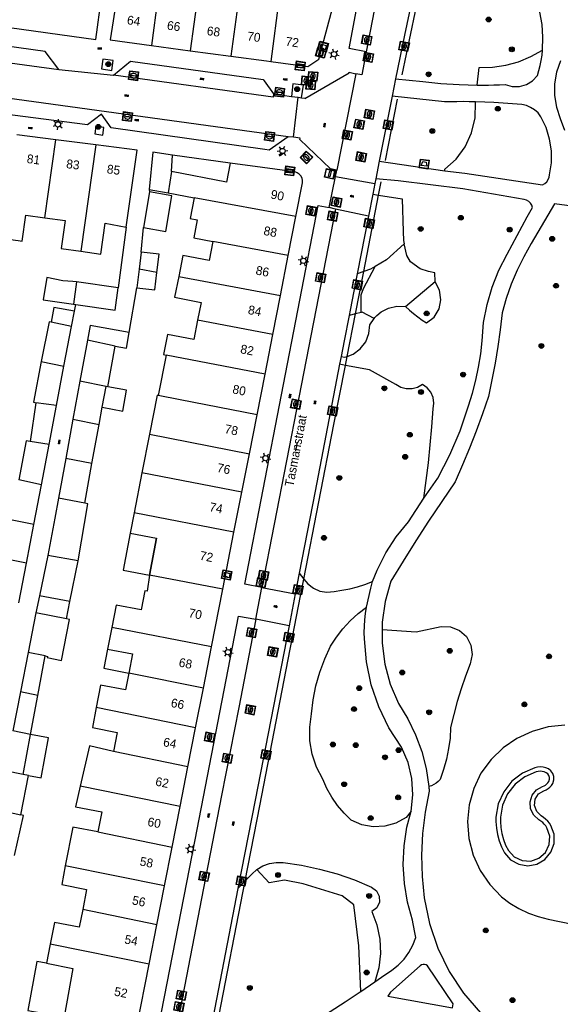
# Model space of a CAD drawing. Header units: metres. Extents: x 93870 to 95789, y 463036 to 464040.
# Tile 253 of 256: x 94963 to 95024, y 463609 to 463719. Entities that reach past the tile are written whole.
import ezdxf
from ezdxf.enums import TextEntityAlignment as Align

# ---------------------------------------------------------------- set-up
doc = ezdxf.new("R2010")
doc.units = ezdxf.units.M
doc.header["$LTSCALE"] = 25.4
for name, color, linetype in [('B_BEBOUWINGSGRENS_0', 1, 'Continuous'), ('B_LUIFEL_1', 200, 'Continuous'), ('B_TUSSENMUUR_0', 7, 'Continuous'), ('G_GRENS_ALGEMEEN_0', 7, 'Continuous'), ('Q_AFVALBAK_0', 7, 'Continuous'), ('Q_BOOM_0', 3, 'Continuous'), ('Q_BRANDKRAAN_0', 5, 'Continuous'), ('Q_CAI-KAST_0', 10, 'Continuous'), ('Q_INSPECTIE_OF_RIOOLPUT_0', 253, 'Continuous'), ('Q_KOLK_0', 254, 'Continuous'), ('Q_LICHTMAST_0', 2, 'Continuous'), ('Q_STRAATNAAMBORD_0', 7, 'Continuous'), ('Q_VERKEERSBORDPAAL_0', 40, 'Continuous'), ('Q_WATERLEIDINGPUT_0', 5, 'Continuous'), ('S_GBKN_SYMBOOL_GV_GROOT_0', 7, 'Continuous'), ('S_GBKN_SYMBOOL_OV_GROOT_0', 7, 'Continuous'), ('T_CULTUURGRENS_0', 76, 'Continuous'), ('T_HEK_0', 57, 'Continuous'), ('T_HEK_LIJN_0', 6, 'Continuous'), ('V_WEGGRENS_0', 7, 'Continuous'), ('Z_GBKN_HUISNUMMER_0', 252, 'Continuous'), ('Z_STRAATNAAM_0', 252, 'Continuous')]:
    doc.layers.add(name, color=color, linetype=linetype)

# ---------------------------------------------------------------- blocks, each defined once
blk = doc.blocks.new('Q_AFVALBAK')
for points in [[(-0.5, 0.5), (0.5, 0.5), (0.5, -0.5), (-0.5, -0.5)], [(-0.34, 0.2), (0.33, 0.2), (0.19, -0.25), (-0.2, -0.25)]]:
    blk.add_lwpolyline(points, close=True)
blk.add_lwpolyline([(-0.44, 0.46), (0.44, 0.46, -0.414214), (0.46, 0.44), (0.46, -0.44, -0.414214), (0.44, -0.46), (-0.44, -0.46, -0.414214), (-0.46, -0.44), (-0.46, 0.44), (-0.46, 0.44), (-0.46, 0.45), (-0.46, 0.45), (-0.46, 0.45), (-0.46, 0.45), (-0.46, 0.45), (-0.46, 0.45), (-0.46, 0.46), (-0.46, 0.46), (-0.46, 0.46), (-0.45, 0.46), (-0.45, 0.46), (-0.45, 0.46), (-0.45, 0.46), (-0.45, 0.46), (-0.45, 0.46), (-0.44, 0.46), (-0.44, 0.46)], format="xyb")
blk = doc.blocks.new('Q_STRAATNAAMBORD')
for points in [[(-0.5, 0.5), (0.5, 0.5), (0.5, -0.5), (-0.5, -0.5)], [(-0.37, 0.22), (0.36, 0.22), (0.36, -0.21), (-0.37, -0.21)]]:
    blk.add_lwpolyline(points, close=True)
for points in [[(-0.44, 0.46), (0.44, 0.46, -0.414214), (0.46, 0.44), (0.46, -0.44, -0.414214), (0.44, -0.46), (-0.44, -0.46, -0.414214), (-0.46, -0.44), (-0.46, 0.44), (-0.46, 0.44), (-0.46, 0.45), (-0.46, 0.45), (-0.46, 0.45), (-0.46, 0.45), (-0.46, 0.45), (-0.46, 0.45), (-0.46, 0.46), (-0.46, 0.46), (-0.46, 0.46), (-0.45, 0.46), (-0.45, 0.46), (-0.45, 0.46), (-0.45, 0.46), (-0.45, 0.46), (-0.45, 0.46), (-0.44, 0.46), (-0.44, 0.46)], [(-0.29, 0.16), (0.28, 0.16, -0.414214), (0.3, 0.14), (0.3, -0.13, -0.414214), (0.28, -0.16), (-0.29, -0.16, -0.414214), (-0.31, -0.13), (-0.31, 0.14), (-0.31, 0.14), (-0.31, 0.14), (-0.31, 0.14), (-0.31, 0.15), (-0.31, 0.15), (-0.31, 0.15), (-0.3, 0.15), (-0.3, 0.15), (-0.3, 0.15), (-0.3, 0.16), (-0.3, 0.16), (-0.3, 0.16), (-0.3, 0.16), (-0.29, 0.16), (-0.29, 0.16), (-0.29, 0.16), (-0.29, 0.16), (-0.29, 0.16)]]:
    blk.add_lwpolyline(points, format="xyb")
blk = doc.blocks.new('Q_CAI-KAST')
for points in [[(-0.5, 0.5), (0.5, 0.5), (0.5, -0.5), (-0.5, -0.5)], [(-0.26, 0.26), (0.25, 0.26), (0.25, 0.19), (-0.26, 0.19)], [(-0.26, 0.11), (0.25, 0.11), (0.25, -0.33), (-0.26, -0.33)]]:
    blk.add_lwpolyline(points, close=True)
blk.add_lwpolyline([(-0.44, 0.46), (0.44, 0.46, -0.414214), (0.46, 0.44), (0.46, -0.44, -0.414214), (0.44, -0.46), (-0.44, -0.46, -0.414214), (-0.46, -0.44), (-0.46, 0.44), (-0.46, 0.44), (-0.46, 0.45), (-0.46, 0.45), (-0.46, 0.45), (-0.46, 0.45), (-0.46, 0.45), (-0.46, 0.45), (-0.46, 0.46), (-0.46, 0.46), (-0.46, 0.46), (-0.45, 0.46), (-0.45, 0.46), (-0.45, 0.46), (-0.45, 0.46), (-0.45, 0.46), (-0.45, 0.46), (-0.44, 0.46), (-0.44, 0.46)], format="xyb")
blk.add_circle((-0.18, -0.03), 0.0354)
blk = doc.blocks.new('Q_LICHTMAST')
for points in [[(-0.26, 0.15), (-0.52, 0.3)], [(0, 0.3), (0, 0.6)], [(0.26, 0.15), (0.52, 0.3)], [(-0.26, -0.15), (-0.52, -0.3)], [(0, -0.3), (0, -0.6)], [(0.26, -0.15), (0.52, -0.3)]]:
    blk.add_lwpolyline(points)
blk.add_circle((0, 0), 0.3)
blk = doc.blocks.new('Q_VERKEERSBORDPAAL')
for points in [[(-0.5, 0.5), (0.5, 0.5), (0.5, -0.5), (-0.5, -0.5)], [(-0.08, 0.33), (0.07, 0.33), (0.07, -0.33), (-0.08, -0.33)]]:
    blk.add_lwpolyline(points, close=True)
blk.add_lwpolyline([(-0.44, 0.46), (0.44, 0.46, -0.414214), (0.46, 0.44), (0.46, -0.44, -0.414214), (0.44, -0.46), (-0.44, -0.46, -0.414214), (-0.46, -0.44), (-0.46, 0.44), (-0.46, 0.44), (-0.46, 0.45), (-0.46, 0.45), (-0.46, 0.45), (-0.46, 0.45), (-0.46, 0.45), (-0.46, 0.45), (-0.46, 0.46), (-0.46, 0.46), (-0.46, 0.46), (-0.45, 0.46), (-0.45, 0.46), (-0.45, 0.46), (-0.45, 0.46), (-0.45, 0.46), (-0.45, 0.46), (-0.44, 0.46), (-0.44, 0.46)], format="xyb")
blk = doc.blocks.new('Q_KOLK')
blk.add_lwpolyline([(-0.5, 0.5), (0.5, 0.5), (0.5, -0.5), (-0.5, -0.5)], close=True)
for points in [[(-0.44, 0.46), (0.44, 0.46, -0.414214), (0.46, 0.44), (0.46, -0.44, -0.414214), (0.44, -0.46), (-0.44, -0.46, -0.414214), (-0.46, -0.44), (-0.46, 0.44, -0.414214), (-0.44, 0.46)], [(-0.34, 0.1, 0.380426), (-0.28, -0.18)], [(-0.01, 0.27, 0.240218), (-0.34, 0.1)], [(-0.19, 0.04, 0.853344), (-0.19, -0.03)], [(0.33, 0.11, 0.240191), (-0.01, 0.27)], [(0.18, -0.03, 0.849746), (0.18, 0.04)], [(0.27, -0.18, 0.380426), (0.33, 0.11)], [(-0.28, -0.18, 0.148452), (0.01, -0.26)], [(0.01, -0.26, 0.131742), (0.27, -0.18)]]:
    blk.add_lwpolyline(points, format="xyb")
for points in [[(-0.19, 0.04), (0.18, 0.04)], [(0.18, -0.03), (-0.19, -0.03)]]:
    blk.add_lwpolyline(points)
blk = doc.blocks.new('Q_WATERLEIDINGPUT')
blk.add_lwpolyline([(-0.5, 0.5), (0.5, 0.5), (0.5, -0.5), (-0.5, -0.5)], close=True)
for points in [[(-0.44, 0.46), (0.44, 0.46, -0.414214), (0.46, 0.44), (0.46, -0.44, -0.414214), (0.44, -0.46), (-0.44, -0.46, -0.414214), (-0.46, -0.44), (-0.46, 0.44), (-0.46, 0.44), (-0.46, 0.45), (-0.46, 0.45), (-0.46, 0.45), (-0.46, 0.45), (-0.46, 0.45), (-0.46, 0.45), (-0.46, 0.46), (-0.46, 0.46), (-0.46, 0.46), (-0.45, 0.46), (-0.45, 0.46), (-0.45, 0.46), (-0.45, 0.46), (-0.45, 0.46), (-0.45, 0.46), (-0.44, 0.46), (-0.44, 0.46)], [(-0.34, 0.1, 0.380426), (-0.28, -0.18)], [(-0.01, 0.27, 0.240218), (-0.34, 0.1)], [(-0.19, 0.04, 0.853344), (-0.19, -0.03)], [(0.33, 0.11, 0.240191), (-0.01, 0.27)], [(0.18, -0.03, 0.849746), (0.18, 0.04)], [(0.27, -0.18, 0.380426), (0.33, 0.11)], [(-0.28, -0.18, 0.148452), (0.01, -0.26)], [(0.01, -0.26, 0.131742), (0.27, -0.18)]]:
    blk.add_lwpolyline(points, format="xyb")
for points in [[(-0.19, 0.04), (0.18, 0.04)], [(0.18, -0.03), (-0.19, -0.03)]]:
    blk.add_lwpolyline(points)
blk = doc.blocks.new('Q_INSPECTIE_OF_RIOOLPUT')
blk.add_lwpolyline([(-0.5, 0.5), (0.5, 0.5), (0.5, -0.5), (-0.5, -0.5)], close=True)
for points in [[(-0.44, 0.46), (0.44, 0.46, -0.414214), (0.46, 0.44), (0.46, -0.44, -0.414214), (0.44, -0.46), (-0.44, -0.46, -0.414214), (-0.46, -0.44), (-0.46, 0.44), (-0.46, 0.44), (-0.46, 0.45), (-0.46, 0.45), (-0.46, 0.45), (-0.46, 0.45), (-0.46, 0.45), (-0.46, 0.45), (-0.46, 0.46), (-0.46, 0.46), (-0.46, 0.46), (-0.45, 0.46), (-0.45, 0.46), (-0.45, 0.46), (-0.45, 0.46), (-0.45, 0.46), (-0.45, 0.46), (-0.44, 0.46), (-0.44, 0.46)], [(-0.34, 0.1, 0.380426), (-0.28, -0.18)], [(-0.01, 0.27, 0.240218), (-0.34, 0.1)], [(-0.19, 0.04, 0.853344), (-0.19, -0.03)], [(0.33, 0.11, 0.240191), (-0.01, 0.27)], [(0.18, -0.03, 0.849746), (0.18, 0.04)], [(0.27, -0.18, 0.380426), (0.33, 0.11)], [(-0.28, -0.18, 0.148452), (0.01, -0.26)], [(0.01, -0.26, 0.131742), (0.27, -0.18)]]:
    blk.add_lwpolyline(points, format="xyb")
for points in [[(-0.19, 0.04), (0.18, 0.04)], [(0.18, -0.03), (-0.19, -0.03)]]:
    blk.add_lwpolyline(points)
blk = doc.blocks.new('Q_BRANDKRAAN')
blk.add_lwpolyline([(-0.5, 0.5), (0.5, 0.5), (0.5, -0.5), (-0.5, -0.5)], close=True)
for points in [[(-0.44, 0.46), (0.44, 0.46, -0.414214), (0.46, 0.44), (0.46, -0.44, -0.414214), (0.44, -0.46), (-0.44, -0.46, -0.414214), (-0.46, -0.44), (-0.46, 0.44), (-0.46, 0.44), (-0.46, 0.45), (-0.46, 0.45), (-0.46, 0.45), (-0.46, 0.45), (-0.46, 0.45), (-0.46, 0.45), (-0.46, 0.46), (-0.46, 0.46), (-0.46, 0.46), (-0.45, 0.46), (-0.45, 0.46), (-0.45, 0.46), (-0.45, 0.46), (-0.45, 0.46), (-0.45, 0.46), (-0.44, 0.46), (-0.44, 0.46)], [(-0.34, 0.1, 0.380426), (-0.28, -0.18)], [(-0.01, 0.27, 0.240218), (-0.34, 0.1)], [(-0.19, 0.04, 0.853344), (-0.19, -0.03)], [(0.33, 0.11, 0.240191), (-0.01, 0.27)], [(0.18, -0.03, 0.849746), (0.18, 0.04)], [(0.27, -0.18, 0.380426), (0.33, 0.11)], [(-0.28, -0.18, 0.148452), (0.01, -0.26)], [(0.01, -0.26, 0.131742), (0.27, -0.18)]]:
    blk.add_lwpolyline(points, format="xyb")
for points in [[(-0.19, 0.04), (0.18, 0.04)], [(0.18, -0.03), (-0.19, -0.03)]]:
    blk.add_lwpolyline(points)
blk = doc.blocks.new('Q_BOOM')
for radius in [0.27, 0.18, 0.09]:
    blk.add_circle((0, 0), radius)
blk = doc.blocks.new('S_GBKN_SYMBOOL_OV_GROOT')
for points in [[(-0.21875, 0.0625), (0.21875, 0.0625)], [(-0.21875, 0), (0.21875, 0)], [(-0.1875, 0.0625), (-0.1875, 0)], [(-0.125, 0.09375), (-0.125, 0.0625)], [(-0.125, 0), (-0.125, -0.0625)], [(-0.0625, 0.0625), (-0.0625, 0)], [(0, 0.09375), (0, 0.0625)], [(0, 0), (0, -0.0625)], [(0.0625, 0.0625), (0.0625, 0)], [(0.125, 0.09375), (0.125, 0.0625)], [(0.125, 0), (0.125, -0.0625)], [(0.1875, 0.0625), (0.1875, 0)], [(-0.21875, -0.0625), (0.21875, -0.0625)], [(-0.1875, -0.0625), (-0.1875, -0.09375)], [(-0.0625, -0.0625), (-0.0625, -0.09375)], [(0.0625, -0.0625), (0.0625, -0.09375)], [(0.1875, -0.0625), (0.1875, -0.09375)]]:
    blk.add_lwpolyline(points)
blk = doc.blocks.new('S_GBKN_SYMBOOL_GV_GROOT')
for points in [[(-0.1875, 0.03125), (-0.09375, 0.09375)], [(-0.1875, -0.0625), (0.0625, 0.09375)], [(-0.1875, 0.09375), (0.125, -0.09375)], [(-0.1875, 0), (-0.03125, -0.09375)], [(-0.125, -0.09375), (0.1875, 0.09375)], [(-0.0625, 0.09375), (0.1875, -0.0625)], [(0.03125, -0.09375), (0.1875, 0)], [(0.09375, 0.09375), (0.1875, 0.03125)]]:
    blk.add_lwpolyline(points)

msp = doc.modelspace()

# ---------------------------------------------------------------- linework, layer by layer
at = {"layer": 'B_BEBOUWINGSGRENS_0'}
for p, q in [((94974.28, 463725.41), (94972.99, 463716.98)), ((94971.37, 463717.04), (94972.05, 463721.96)), ((94959.26, 463718.7), (94971.37, 463717.04)), ((94972.99, 463716.98), (94977.62, 463716.36)), ((94977.62, 463716.36), (94981.99, 463715.77)), ((94981.99, 463715.77), (94986.57, 463715.16)), ((94986.57, 463715.16), (94990.56, 463714.62)), ((94990.56, 463714.62), (94991.08, 463714.55)), ((94991.08, 463714.55), (94995.21, 463714)), ((94966.86, 463705.75), (94962.49, 463706.31)), ((94971.37, 463705.17), (94966.86, 463705.75)), ((94976.01, 463704.57), (94971.37, 463705.17)), ((94974.8, 463695.91), (94976.01, 463704.57)), ((94977.8, 463704.35), (94977.38, 463700.17)), ((94979.99, 463704.04), (94977.8, 463704.35)), ((94979.87, 463702.18), (94979.99, 463704.04)), ((94990.11, 463702.63), (94986.48, 463703.14)), ((94979.87, 463702.18), (94979.53, 463699.78)), ((94993.74, 463702.13), (94990.11, 463702.63)), ((94977.43, 463699.88), (94976.74, 463695.87)), ((94977.38, 463700.17), (94979.53, 463699.78)), ((94979.53, 463699.78), (94982.42, 463699.23)), ((94993.03, 463692.73), (94993.89, 463697.14)), ((94976.49, 463693.12), (94976.24, 463691.21)), ((94992.14, 463688.22), (94993.03, 463692.73)), ((94976.24, 463691.21), (94975.97, 463689.11)), ((94973.87, 463689.09), (94969.2, 463689.76)), ((94968.85, 463687.26), (94969.12, 463687.22)), ((94991.29, 463683.86), (94992.14, 463688.22)), ((94968.63, 463684.75), (94968.96, 463686.46)), ((94967.79, 463680.3), (94968.63, 463684.75)), ((94970.43, 463683.23), (94969.58, 463678.6)), ((94990.41, 463679.4), (94991.29, 463683.86)), ((94972.72, 463677.96), (94973.56, 463682.54)), ((94979.28, 463681.53), (94978.4, 463676.99)), ((94966.95, 463675.88), (94967.79, 463680.3)), ((94969.58, 463678.6), (94968.8, 463674.32)), ((94989.51, 463674.83), (94990.41, 463679.4)), ((94964.63, 463676.18), (94963.98, 463671.81)), ((94966.11, 463671.49), (94966.95, 463675.88)), ((94971.73, 463673.71), (94972.1, 463675.69)), ((94968.8, 463674.32), (94967.99, 463669.91)), ((94988.65, 463670.44), (94989.51, 463674.83)), ((94970.94, 463669.34), (94971.73, 463673.71)), ((94977.41, 463672.62), (94976.56, 463668.27)), ((94965.25, 463666.94), (94966.11, 463671.49)), ((94967.99, 463669.91), (94967.17, 463665.42)), ((94987.8, 463666.1), (94988.65, 463670.44)), ((94970.12, 463664.88), (94970.94, 463669.34)), ((94976.56, 463668.27), (94975.68, 463663.78)), ((94964.4, 463662.48), (94965.25, 463666.94)), ((94986.92, 463661.61), (94987.8, 463666.1)), ((94975.68, 463663.78), (94975.24, 463661.51)), ((94963.57, 463658.13), (94964.4, 463662.48)), ((94975.24, 463661.51), (94978.2, 463660.94)), ((94978.2, 463660.94), (94977.41, 463656.76)), ((94985.66, 463655.19), (94986.92, 463661.61)), ((94965.98, 463658.97), (94965.02, 463654.45)), ((94962.72, 463653.66), (94963.57, 463658.13)), ((94968.45, 463653.8), (94969.38, 463658.4)), ((94984.38, 463648.7), (94985.66, 463655.19)), ((94965.02, 463654.45), (94964.62, 463652.54)), ((94968.06, 463651.87), (94968.45, 463653.8)), ((94964.62, 463652.54), (94963.75, 463648.08)), ((94968.4, 463651.8), (94968.06, 463651.87)), ((94973.17, 463650.88), (94972.7, 463648.47)), ((94983.47, 463644.06), (94984.38, 463648.7)), ((94963.75, 463648.08), (94962.89, 463643.65)), ((94964.86, 463643.25), (94965.69, 463647.69)), ((94982.6, 463639.6), (94983.47, 463644.06)), ((94962.89, 463643.65), (94962.03, 463639.25)), ((94964.03, 463638.84), (94964.86, 463643.25)), ((94981.74, 463635.23), (94982.6, 463639.6)), ((94963.18, 463634.35), (94964.03, 463638.84)), ((94980.86, 463630.74), (94981.74, 463635.23)), ((94962.93, 463629.82), (94963.8, 463634.23)), ((94963.8, 463634.23), (94963.18, 463634.35)), ((94979.96, 463626.17), (94980.86, 463630.74)), ((94979.11, 463621.82), (94979.96, 463626.17)), ((94978.24, 463617.43), (94979.11, 463621.82)), ((94977.38, 463613.02), (94978.24, 463617.43)), ((94966.23, 463615.26), (94965.81, 463613.12)), ((94965.81, 463613.12), (94968.79, 463612.54)), ((94975.94, 463605.7), (94977.38, 463613.02)), ((94968.79, 463612.54), (94967.82, 463607.09))]:
    msp.add_line(p, q, dxfattribs=at)
for points in [[(94995.21, 463714), (94996.48, 463714.83), (94998.41, 463722.13)], [(94986.48, 463703.14), (94986.06, 463700.97), (94979.87, 463702.18)], [(94993.89, 463697.14), (94994.64, 463700.91), (94994.64, 463701.19), (94994.58, 463701.45), (94994.45, 463701.69), (94994.27, 463701.9), (94994.04, 463702.04), (94993.87, 463702.1), (94993.74, 463702.13)], [(94976.74, 463695.87), (94979.26, 463695.44), (94979.94, 463699.45), (94977.43, 463699.88)], [(94982.42, 463699.23), (94981.97, 463696.9), (94982.79, 463696.74), (94982.4, 463694.74), (94984.55, 463694.32)], [(94960.91, 463694.65), (94962.65, 463694.41), (94963.09, 463694.35), (94963.5, 463697.29), (94965.62, 463696.99)], [(94965.62, 463696.99), (94967.93, 463696.67), (94967.49, 463693.53), (94969.69, 463693.22)], [(94969.69, 463693.22), (94971.95, 463692.9), (94972.43, 463696.36), (94974.8, 463695.91)], [(94984.55, 463694.32), (94984.13, 463692.16), (94981.16, 463692.74), (94980.7, 463690.37)], [(94978.24, 463690.84), (94978.49, 463692.88), (94976.49, 463693.12)], [(94975.97, 463689.11), (94978, 463688.86), (94978.24, 463690.84)], [(94969.2, 463689.76), (94968.79, 463689.82), (94967.67, 463689.9), (94965.85, 463690.27), (94965.44, 463687.75), (94968.85, 463687.26)], [(94980.7, 463690.37), (94980.24, 463688.04), (94983.21, 463687.46), (94982.82, 463685.45)], [(94969.12, 463687.22), (94973.53, 463686.59), (94973.87, 463689.09)], [(94968.96, 463686.46), (94966.65, 463686.89), (94966.33, 463685.22)], [(94966.33, 463685.22), (94966.11, 463685.26), (94965.24, 463680.8)], [(94982.82, 463685.45), (94982.4, 463683.28), (94979.43, 463683.86), (94978.99, 463681.59), (94979.28, 463681.53)], [(94975.12, 463684.07), (94970.73, 463684.87), (94970.43, 463683.23)], [(94973.56, 463682.54), (94974.82, 463682.31), (94975.12, 463684.07)], [(94965.24, 463680.8), (94964.35, 463676.24), (94964.63, 463676.18)], [(94972.1, 463675.69), (94974.4, 463675.22), (94974.83, 463677.58), (94972.72, 463677.96)], [(94978.4, 463676.99), (94978.26, 463677.02), (94977.41, 463672.62)], [(94963.98, 463671.81), (94963.53, 463671.89), (94962.7, 463667.49)], [(94967.17, 463665.42), (94966.76, 463663.18), (94965.98, 463658.97)], [(94969.38, 463658.4), (94970.47, 463664.8), (94970.12, 463664.88)], [(94977.41, 463656.76), (94977.14, 463654.96), (94976.89, 463655.01), (94976.47, 463652.86), (94973.66, 463653.4), (94973.17, 463650.88)], [(94965.69, 463647.69), (94965.94, 463647.64), (94965.91, 463647.5), (94967.52, 463647.19), (94968.4, 463651.8)], [(94972.7, 463648.47), (94975.5, 463647.92), (94975.08, 463645.77)], [(94975.08, 463645.77), (94974.71, 463643.87), (94971.91, 463644.42), (94971.42, 463641.9)], [(94971.42, 463641.9), (94970.98, 463639.63), (94973.78, 463639.09), (94973.36, 463636.94)], [(94973.36, 463636.94), (94970.65, 463637.56), (94969.61, 463633.04)], [(94969.61, 463633.04), (94969.07, 463630.71), (94972.04, 463630.14), (94971.6, 463627.89)], [(94962.21, 463625.24), (94963.25, 463629.75), (94962.93, 463629.82)], [(94971.6, 463627.89), (94968.79, 463628.44), (94967.94, 463624.08)], [(94967.94, 463624.08), (94967.53, 463621.97), (94970.34, 463621.42), (94969.9, 463619.17)], [(94969.9, 463619.17), (94969.51, 463617.17), (94966.71, 463617.71), (94966.23, 463615.26)]]:
    msp.add_lwpolyline(points, dxfattribs=at)
at = {"layer": 'B_LUIFEL_1'}
msp.add_line((94977.4, 463656.76), (94978.2, 463660.94), dxfattribs=at)
for points in [[(94975.24, 463661.51), (94974.44, 463657.33), (94977.4, 463656.76)], [(94972.7, 463648.47), (94972.28, 463646.31), (94975.08, 463645.77)], [(94963.8, 463634.23), (94965.21, 463633.97), (94966.05, 463638.46), (94964.03, 463638.84)], [(94965.81, 463613.12), (94964.73, 463613.31), (94963.73, 463607.82), (94967.82, 463607.09)]]:
    msp.add_lwpolyline(points, dxfattribs=at)
at = {"layer": 'B_TUSSENMUUR_0'}
for p, q in [((94979.19, 463727.93), (94977.62, 463716.36)), ((94988.12, 463726.77), (94986.57, 463715.16)), ((94983.17, 463724.42), (94981.99, 463715.77)), ((94992.15, 463722.99), (94991.08, 463714.55)), ((94965.62, 463696.99), (94966.86, 463705.75)), ((94971.37, 463705.17), (94969.69, 463693.22)), ((94993.89, 463697.14), (94982.42, 463699.23)), ((94993.03, 463692.73), (94984.55, 463694.32)), ((94978.24, 463690.84), (94976.24, 463691.21)), ((94969.2, 463689.76), (94968.85, 463687.26)), ((94980.7, 463690.37), (94992.14, 463688.22)), ((94968.63, 463684.75), (94966.33, 463685.22)), ((94991.29, 463683.86), (94982.82, 463685.45)), ((94973.56, 463682.54), (94970.43, 463683.23)), ((94965.24, 463680.8), (94967.79, 463680.3)), ((94990.41, 463679.4), (94979.28, 463681.53)), ((94972.52, 463678), (94969.58, 463678.6)), ((94972.1, 463675.69), (94972.52, 463678)), ((94972.72, 463677.96), (94972.52, 463678)), ((94966.95, 463675.88), (94964.63, 463676.18)), ((94968.8, 463674.32), (94971.73, 463673.71)), ((94966.11, 463671.49), (94963.98, 463671.81)), ((94977.41, 463672.62), (94988.65, 463670.44)), ((94970.94, 463669.34), (94967.99, 463669.91)), ((94965.25, 463666.94), (94962.7, 463667.49)), ((94987.8, 463666.1), (94976.56, 463668.27)), ((94970.12, 463664.88), (94967.17, 463665.42)), ((94964.4, 463662.48), (94961.59, 463663.05)), ((94986.92, 463661.61), (94975.68, 463663.78)), ((94963.57, 463658.13), (94960.77, 463658.67)), ((94969.38, 463658.4), (94965.98, 463658.97)), ((94985.66, 463655.19), (94977.41, 463656.76)), ((94968.45, 463653.8), (94965.02, 463654.45)), ((94968.06, 463651.87), (94964.62, 463652.54)), ((94984.38, 463648.7), (94973.17, 463650.88)), ((94965.69, 463647.69), (94963.75, 463648.08)), ((94983.47, 463644.06), (94975.08, 463645.77)), ((94964.86, 463643.25), (94962.89, 463643.65)), ((94982.6, 463639.6), (94971.42, 463641.9)), ((94964.03, 463638.84), (94962.03, 463639.25)), ((94981.74, 463635.23), (94973.36, 463636.94)), ((94963.18, 463634.35), (94961.16, 463634.76)), ((94980.86, 463630.74), (94969.61, 463633.04)), ((94960.29, 463630.36), (94962.93, 463629.82)), ((94971.6, 463627.89), (94979.96, 463626.17)), ((94979.11, 463621.82), (94967.94, 463624.08)), ((94978.24, 463617.43), (94969.9, 463619.17)), ((94977.38, 463613.02), (94966.23, 463615.26))]:
    msp.add_line(p, q, dxfattribs=at)
msp.add_lwpolyline([(94989.51, 463674.83), (94980.86, 463676.51), (94978.4, 463676.99)], dxfattribs=at)
at = {"layer": 'G_GRENS_ALGEMEEN_0'}
msp.add_lwpolyline([(95022.34, 463633.58), (95022.42, 463633.81), (95022.42, 463634.03), (95022.36, 463634.24), (95022.23, 463634.41), (95022.06, 463634.55), (95021.84, 463634.64), (95021.61, 463634.7), (95021.38, 463634.72), (95021.14, 463634.7), (95020.91, 463634.65), (95019.65, 463634.09), (95018.56, 463633.25), (95017.7, 463632.16), (95017.14, 463630.91), (95016.89, 463629.55), (95016.9, 463629.07), (95016.94, 463628.39), (95017.05, 463627.71), (95017.23, 463627.05), (95017.48, 463626.41), (95017.8, 463625.81), (95018.45, 463625.08), (95019.33, 463624.66), (95020.31, 463624.61), (95021.23, 463624.93), (95021.96, 463625.58), (95022.39, 463626.46), (95022.45, 463627.43), (95022.14, 463628.36), (95022, 463628.58), (95021.84, 463628.78), (95021.66, 463628.96), (95021.46, 463629.12), (95021.24, 463629.26), (95020.65, 463629.78), (95020.3, 463630.48), (95020.23, 463631.26), (95020.46, 463632.01), (95020.95, 463632.62), (95021.63, 463633.01), (95021.81, 463633.08), (95021.97, 463633.17), (95022.11, 463633.29), (95022.24, 463633.43), (95022.34, 463633.58)], dxfattribs=at)
at = {"layer": 'T_CULTUURGRENS_0'}
for p, q in [((95002.53, 463699.62), (95003.19, 463699.52)), ((95001.52, 463690.93), (95000.78, 463690.68)), ((95006.22, 463686.99), (95009.55, 463689.82)), ((95000.59, 463686.17), (94999.88, 463685.99)), ((95001.22, 463686.32), (95000.59, 463686.17)), ((94999.46, 463680.38), (94998.81, 463680.51)), ((94994.26, 463657.01), (94994.79, 463656.34)), ((94987.37, 463621.54), (94988.19, 463622.38))]:
    msp.add_line(p, q, dxfattribs=at)
for points in [[(95014.3, 463711.9), (95014.51, 463713.87), (95016.01, 463713.92), (95017.5, 463714.14), (95018.95, 463714.54), (95020.33, 463715.11), (95021.64, 463715.84)], [(95010.64, 463702.27), (95010.66, 463702.43), (95011.93, 463703.58), (95012.95, 463704.97), (95013.66, 463706.54), (95014.04, 463708.22), (95014.08, 463709.94), (95014.08, 463710.03)], [(95003.19, 463699.52), (95005.86, 463699.11), (95005.95, 463695.45), (95005.99, 463694.44), (95006.08, 463694.03)], [(95006.08, 463694.03), (95004.08, 463692.25), (95002.8, 463691.49)], [(95009.55, 463689.82), (95009.51, 463690.77), (95008.82, 463690.92), (95007.85, 463691.23), (95006.78, 463692.03), (95006.36, 463692.74), (95006.08, 463694.03)], [(95001.22, 463686.32), (95001.22, 463688.33), (95001.49, 463689.02), (95002.8, 463691.49)], [(95002.8, 463691.49), (95002.28, 463691.18), (95001.52, 463690.93)], [(95006.22, 463686.99), (95006.66, 463686.59), (95007.12, 463686.2), (95007.59, 463685.83), (95008.08, 463685.48), (95008.58, 463685.15), (95009.43, 463685.81), (95009.99, 463686.72), (95010.21, 463687.76), (95010.06, 463688.82), (95009.55, 463689.76), (95009.55, 463689.82)], [(95002.68, 463685.65), (95001.33, 463686.35), (95001.22, 463686.32)], [(95002.68, 463685.65), (95002.75, 463685.75), (95003.01, 463685.98), (95003.47, 463686.39), (95004.32, 463686.83), (95005.26, 463687.03), (95006.22, 463686.99)], [(94999.66, 463681.39), (95000.32, 463681.64), (95001.12, 463682.23), (95001.74, 463683.03), (95002.11, 463683.96), (95002.22, 463684.95), (95002.68, 463685.65)], [(94998.98, 463681.36), (94999.38, 463681.29), (94999.66, 463681.39)], [(95008.29, 463665.42), (95008.56, 463667.42), (95008.81, 463669.43), (95009.01, 463671.45), (95009.18, 463673.47), (95009.32, 463675.49), (95009.41, 463676.12), (95009.32, 463676.76), (95009.07, 463677.35), (95008.67, 463677.85), (95008.14, 463678.22), (95007.58, 463677.89), (95006.95, 463677.73), (95006.3, 463677.73), (95005.68, 463677.9), (95005.12, 463678.24), (95002.16, 463679.86), (94999.46, 463680.38)], [(94994.79, 463656.34), (94995.22, 463655.8), (94995.85, 463655.31), (94996.59, 463654.99), (94997.38, 463654.87), (94998.18, 463654.95), (94999.07, 463655.07), (94999.95, 463655.24), (95000.81, 463655.47), (95001.66, 463655.74), (95002.49, 463656.07)], [(95006.86, 463630.21), (95006.28, 463629.53), (95005.14, 463628.89), (95003.89, 463628.53), (95002.58, 463628.46), (95001.3, 463628.69), (95000.1, 463629.21), (94999.3, 463630), (94998.57, 463630.87), (94997.92, 463631.8), (94997.37, 463632.79), (94996.9, 463633.82), (94996.21, 463635.18), (94995.73, 463636.63), (94995.47, 463638.13), (94995.44, 463639.66), (94995.65, 463641.17), (94995.83, 463642.75), (94996.14, 463644.32), (94996.58, 463645.85), (94997.13, 463647.35), (94997.79, 463648.8), (94998.45, 463649.81), (94999.18, 463650.75), (94999.99, 463651.64), (95000.88, 463652.45), (95001.82, 463653.18)], [(95003.59, 463650.67), (95007.43, 463650.41), (95010.23, 463651), (95011.29, 463650.97), (95012.28, 463650.57), (95013.07, 463649.86), (95013.57, 463648.92), (95013.72, 463647.86), (95013.5, 463646.82), (95012.96, 463645.41), (95012.47, 463643.99), (95012.03, 463642.56), (95011.64, 463641.11), (95011.3, 463639.64), (95011.23, 463638.45), (95011.07, 463637.26), (95010.83, 463636.08), (95010.51, 463634.93), (95010.11, 463633.8), (95009.91, 463633.57), (95009.68, 463633.37), (95009.42, 463633.21), (95009.14, 463633.09), (95008.84, 463633.02)], [(94989.5, 463623.66), (94990.17, 463624.07), (94990.9, 463624.34), (94991.67, 463624.47), (94992.45, 463624.45), (94994.51, 463624.15), (94996.53, 463623.72), (94998.53, 463623.17), (95000.49, 463622.49), (95002.4, 463621.68), (95002.96, 463621.28), (95003.27, 463620.67), (95003.28, 463619.99), (95002.98, 463619.37), (95002.44, 463618.95), (95003.01, 463617.43), (95003.33, 463615.83), (95003.4, 463614.2), (95003.21, 463612.59), (95002.77, 463611.02)], [(94988.19, 463622.38), (94988.93, 463623.13), (94989.5, 463623.66)], [(95001.18, 463609.94), (95000.96, 463615.08), (95000.41, 463619.69), (94999.09, 463620.69), (94994.72, 463622.06), (94992.62, 463622.46), (94990.89, 463622.17), (94989.5, 463623.66)]]:
    msp.add_lwpolyline(points, dxfattribs=at)
at = {"layer": 'T_HEK_0'}
for p, q in [((94974.8, 463695.91), (94973.87, 463689.09)), ((94976.49, 463693.12), (94976.74, 463695.87)), ((94975.12, 463684.07), (94975.97, 463689.11)), ((94968.96, 463686.46), (94969.12, 463687.22))]:
    msp.add_line(p, q, dxfattribs=at)
at = {"layer": 'T_HEK_LIJN_0'}
for p, q in [((95003.95, 463703.42), (95005.3, 463710.32)), ((95003.19, 463699.52), (95003.49, 463701.04)), ((95001.52, 463690.93), (95003.19, 463699.52)), ((95000.59, 463686.17), (95001.52, 463690.93)), ((94999.66, 463681.39), (95000.59, 463686.17)), ((94999.46, 463680.38), (94999.66, 463681.39)), ((94983.71, 463599.38), (94988.19, 463622.38))]:
    msp.add_line(p, q, dxfattribs=at)
for points in [[(95005.84, 463713.06), (95008.27, 463724.74), (95008.43, 463725.48)], [(94994.79, 463656.34), (94994.79, 463656.34), (94998.16, 463673.72), (94999.46, 463680.38)], [(94988.19, 463622.38), (94989.84, 463630.82), (94994.42, 463654.44), (94994.79, 463656.34)]]:
    msp.add_lwpolyline(points, dxfattribs=at)
at = {"layer": 'V_WEGGRENS_0'}
for p, q in [((94954.77, 463715.36), (94967.22, 463713.65)), ((94967.22, 463713.65), (94973.35, 463713.04)), ((94972.02, 463713.72), (94973.17, 463713.56)), ((95000.62, 463713.18), (94998.49, 463702.34)), ((94990.3, 463712.4), (94991.38, 463710.92)), ((95005.09, 463712.62), (95004.7, 463710.65)), ((94993, 463706.1), (94954.84, 463711.32)), ((94991.38, 463710.92), (94993.38, 463710.63)), ((94993.38, 463710.63), (94994.13, 463710.54)), ((94993.62, 463706.03), (94994.13, 463710.54)), ((94994.13, 463710.54), (94994.52, 463710.48)), ((94994.52, 463710.48), (94994.89, 463710.45)), ((95004.7, 463710.65), (95003.26, 463703.33)), ((94971.37, 463707.3), (94971.25, 463706.43)), ((94993.62, 463706.03), (94993, 463706.1)), ((94986.48, 463703.14), (94979.99, 463704.04)), ((95003.26, 463703.33), (95002.87, 463701.35)), ((95003.26, 463703.33), (95010.64, 463702.27)), ((94997.64, 463698.12), (94998.35, 463701.63)), ((94998.35, 463701.63), (94998.49, 463702.34)), ((94998.35, 463701.63), (95002.77, 463700.83)), ((95002.77, 463700.83), (95002.53, 463699.62)), ((95002.87, 463701.35), (95002.77, 463700.83)), ((94977.38, 463700.17), (94977.43, 463699.88)), ((95002.53, 463699.62), (95002.04, 463697.16)), ((94998.35, 463697.96), (94997.64, 463698.12)), ((95002.04, 463697.16), (94998.35, 463697.96)), ((95002.04, 463697.16), (95000.78, 463690.68)), ((94998.98, 463681.36), (94998.81, 463680.51)), ((94994.26, 463657.01), (94993.81, 463654.67)), ((94989.37, 463651.81), (94990.06, 463655.39)), ((94990.06, 463655.39), (94993.81, 463654.67)), ((94993.81, 463654.67), (94993.12, 463651.08)), ((94993.12, 463651.08), (94989.37, 463651.81)), ((94987.37, 463621.54), (94984.31, 463605.84)), ((95011.58, 463608.54), (95008.69, 463612.83)), ((95001.18, 463609.94), (95002.77, 463611.02))]:
    msp.add_line(p, q, dxfattribs=at)
for points in [[(95001.81, 463715.66), (94999.88, 463716.04), (95002.07, 463727.65), (95004, 463727.3)], [(95004, 463727.3), (95004, 463727.21), (95002.91, 463721.47), (95001.81, 463715.66)], [(95007.82, 463725.68), (95006.09, 463717.53), (95005.09, 463712.62)], [(95021.64, 463715.84), (95021.69, 463717.28), (95021.59, 463718.71), (95021.33, 463720.12), (95020.91, 463721.49), (95020.35, 463722.81)], [(94967.22, 463713.65), (94965.69, 463715.7), (94956.75, 463716.92), (94954.77, 463715.36)], [(95001.81, 463715.66), (95001.31, 463713.06), (95000.62, 463713.18)], [(95014.3, 463711.9), (95014.92, 463711.9), (95015.55, 463711.91), (95016.17, 463711.93), (95016.8, 463711.95), (95017.43, 463711.98), (95018.21, 463711.75), (95019.03, 463711.75), (95019.82, 463711.97), (95020.52, 463712.4), (95021.07, 463713), (95021.23, 463713.56), (95021.37, 463714.12), (95021.49, 463714.69), (95021.58, 463715.27), (95021.64, 463715.84)], [(94973.17, 463713.56), (94973.32, 463714.66), (94972.17, 463714.82), (94972.02, 463713.72)], [(94973.35, 463713.04), (94975.29, 463714.61), (94990.19, 463712.55), (94990.3, 463712.4)], [(95023.65, 463714.63), (95023.22, 463713.37), (95023, 463712.06), (95022.99, 463710.72), (95023.2, 463709.41), (95023.62, 463708.15), (95024.1, 463706.85)], [(94991.38, 463710.92), (94991.33, 463710.55), (94973.35, 463713.04)], [(94994.89, 463710.45), (94994.89, 463710.41), (94999.87, 463713.28), (94999.88, 463713.35), (95000.62, 463713.18)], [(94994.52, 463710.48), (94994.74, 463711.9), (94993.55, 463712.06), (94993.38, 463710.63)], [(95005.09, 463712.62), (95008.16, 463712.31), (95010.2, 463712.09), (95012.25, 463711.96), (95014.3, 463711.9)], [(94990.39, 463704.65), (94973.1, 463707.08), (94972.01, 463708.63), (94970.43, 463707.42), (94956.16, 463709.26), (94954.84, 463711.32)], [(95014.08, 463710.03), (95013.39, 463710.04), (95012.7, 463710.05), (95012, 463710.04), (95011.31, 463710.03), (95010.62, 463710.01), (95004.7, 463710.65)], [(95010.64, 463702.27), (95012.89, 463701.98), (95021.64, 463700.68), (95021.89, 463700.83), (95022.11, 463701.03), (95022.27, 463701.27), (95022.37, 463701.54), (95022.42, 463701.82), (95022.63, 463703.16), (95022.64, 463704.51), (95022.44, 463705.84), (95022.04, 463707.13), (95021.44, 463708.35), (95021.13, 463708.77), (95020.74, 463709.12), (95020.3, 463709.4), (95019.82, 463709.6), (95019.3, 463709.71), (95018.26, 463709.81), (95017.22, 463709.89), (95016.17, 463709.95), (95015.13, 463710), (95014.08, 463710.03)], [(94971.25, 463706.43), (94972.16, 463706.28), (94972.27, 463707.15), (94971.37, 463707.3)], [(94993, 463706.1), (94990.88, 463704.58), (94990.39, 463704.65)], [(94994.33, 463705.8), (94994.35, 463705.93), (94993.62, 463706.03)], [(94998.49, 463702.34), (94997.76, 463702.5), (94994.33, 463705.8)], [(95008.29, 463665.42), (95009.85, 463667.67), (95011.21, 463670.3), (95012.36, 463673.02), (95013.31, 463675.81), (95013.76, 463677.25), (95014.14, 463678.7), (95014.45, 463680.17), (95014.68, 463681.66), (95014.84, 463683.15), (95015.01, 463685.19), (95015.39, 463687.21), (95015.96, 463689.17), (95016.72, 463691.07), (95017.66, 463692.89), (95018.21, 463693.95), (95018.77, 463695), (95019.33, 463696.04), (95019.91, 463697.08), (95020.5, 463698.12), (95020.42, 463698.38), (95020.28, 463698.62), (95020.08, 463698.81), (95019.84, 463698.95), (95019.57, 463699.02), (95012.66, 463700.25), (95005.39, 463701.15), (95002.87, 463701.35)], [(94990.06, 463655.39), (94988.14, 463655.77), (94992.26, 463677.06), (94996.4, 463698.36), (94997.64, 463698.12)], [(95031.88, 463697.34), (95022.99, 463698.55), (95020.36, 463694.08), (95019.53, 463692.6), (95018.78, 463691.07), (95018.12, 463689.51), (95017.56, 463687.91), (95017.08, 463686.28), (95016.86, 463684.39), (95016.6, 463682.5), (95016.29, 463680.61), (95015.95, 463678.74), (95015.57, 463676.87), (95014.89, 463674.92), (95014.16, 463672.99), (95013.41, 463671.07), (95012.62, 463669.17), (95011.8, 463667.27), (95010.29, 463665.08), (95008.81, 463662.86), (95007.37, 463660.62), (95005.95, 463658.36), (95004.57, 463656.09), (95003.93, 463653.82), (95003.6, 463651.48), (95003.59, 463650.67)], [(94998.35, 463697.96), (94994.22, 463676.77), (94990.06, 463655.39)], [(95000.78, 463690.68), (94999.99, 463686.59), (94999.88, 463685.99)], [(94999.88, 463685.99), (94999.32, 463683.13), (94998.98, 463681.36)], [(94998.81, 463680.51), (94996.04, 463666.23), (94994.26, 463657.01)], [(95002.49, 463656.07), (95003.03, 463657.34), (95003.99, 463659.28), (95005.18, 463661.1), (95006.57, 463662.77), (95008.29, 463665.42)], [(95001.82, 463653.18), (95002.3, 463655.3), (95002.49, 463656.07)], [(95006.86, 463630.21), (95007.05, 463632.06), (95006.93, 463633.91), (95006.5, 463635.72), (95005.76, 463637.42), (95004.35, 463639.62), (95003.21, 463641.98), (95002.36, 463644.45), (95001.82, 463647.01), (95001.59, 463649.62), (95001.58, 463650.34), (95001.6, 463651.05), (95001.65, 463651.76), (95001.72, 463652.48), (95001.82, 463653.18)], [(94978.78, 463607.6), (94982.54, 463627.02), (94987.42, 463652.18), (94989.37, 463651.81)], [(94989.37, 463651.81), (94987.45, 463641.89), (94985.52, 463631.99), (94983.5, 463621.58), (94980.7, 463607.21)], [(94993.12, 463651.08), (94989.3, 463631.46), (94987.37, 463621.54)], [(95003.59, 463650.67), (95003.59, 463649.12), (95003.89, 463646.78), (95004.51, 463644.5), (95005.42, 463642.33), (95006.48, 463640.63), (95007.36, 463638.83), (95008.05, 463636.95), (95008.55, 463635.01), (95008.84, 463633.02)], [(95024.15, 463639.91), (95022.28, 463639.71), (95020.46, 463639.2), (95018.75, 463638.4), (95017.2, 463637.34), (95015.84, 463636.03), (95014.71, 463634.52), (95013.89, 463632.79), (95013.39, 463630.95), (95013.2, 463629.05), (95013.35, 463627.14), (95013.83, 463625.29), (95014.62, 463623.55), (95015.69, 463621.97), (95017.03, 463620.6), (95017.97, 463619.89), (95018.98, 463619.28), (95020.04, 463618.77), (95021.15, 463618.36), (95022.29, 463618.07), (95036.73, 463615.13)], [(95022.78, 463633.35), (95022.92, 463633.74), (95022.92, 463634.11), (95022.81, 463634.46), (95022.59, 463634.76), (95022.3, 463634.99), (95022.01, 463635.11), (95021.7, 463635.19), (95021.38, 463635.21), (95021.07, 463635.19), (95020.76, 463635.12), (95019.38, 463634.52), (95018.2, 463633.59), (95017.27, 463632.41), (95016.66, 463631.04), (95016.39, 463629.56), (95016.4, 463629.07), (95016.44, 463628.33), (95016.56, 463627.6), (95016.76, 463626.89), (95017.02, 463626.2), (95017.37, 463625.55), (95018.05, 463624.76), (95018.96, 463624.26), (95019.99, 463624.09), (95021.01, 463624.28), (95021.91, 463624.8), (95022.57, 463625.61), (95022.93, 463626.58), (95022.93, 463627.63), (95022.58, 463628.6), (95022.41, 463628.87), (95022.22, 463629.11), (95021.99, 463629.33), (95021.75, 463629.53), (95021.49, 463629.69), (95020.98, 463630.18), (95020.73, 463630.85), (95020.81, 463631.56), (95021.18, 463632.16), (95021.79, 463632.53), (95022.03, 463632.63), (95022.26, 463632.76), (95022.46, 463632.93), (95022.64, 463633.13), (95022.78, 463633.35)], [(95008.84, 463633.02), (95008.85, 463632.91), (95008.86, 463632.8), (95008.87, 463632.69), (95008.88, 463632.58), (95008.88, 463632.47), (95008.42, 463630.1), (95008.12, 463627.7), (95008.01, 463625.29), (95008.08, 463622.87), (95008.33, 463620.47), (95008.9, 463617.6), (95009.84, 463614.82), (95011.13, 463612.19), (95012.75, 463609.75), (95014.67, 463607.54)], [(95002.77, 463611.02), (95003.15, 463611.28), (95003.53, 463611.54), (95003.91, 463611.8), (95004.29, 463612.07), (95004.68, 463612.33), (95005.4, 463612.91), (95006.05, 463613.58), (95006.6, 463614.33), (95007.05, 463615.14), (95007.39, 463616), (95007.32, 463616.39), (95007.24, 463616.78), (95007.16, 463617.17), (95007.08, 463617.56), (95006.99, 463617.95), (95006.44, 463620), (95006.1, 463622.09), (95005.97, 463624.21), (95006.05, 463626.33), (95006.35, 463628.43), (95006.86, 463630.21)], [(95008.69, 463612.83), (95008.54, 463612.93), (95008.37, 463612.98), (95008.19, 463612.98), (95008.01, 463612.93), (95007.86, 463612.84), (95004.52, 463609.88), (95004.22, 463609.42), (95011.5, 463608.1), (95011.58, 463608.54)], [(94983.03, 463598.08), (94986.81, 463600.36), (94989.33, 463602.09), (94991.84, 463603.82), (94994.35, 463605.57), (94996.06, 463606.63), (94997.75, 463607.7), (94999.43, 463608.79), (95001.11, 463609.9), (95001.18, 463609.94)]]:
    msp.add_lwpolyline(points, dxfattribs=at)
at = {"layer": 'Z_STRAATNAAM_0'}
msp.add_line((94993.87, 463670.77), (94994.06, 463671.75), dxfattribs=at)

# ---------------------------------------------------------------- block references
at = {"layer": 'Q_AFVALBAK_0', "rotation": 171.833998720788}
msp.add_blockref('Q_AFVALBAK', (95008.32, 463703.02), dxfattribs=at)
at = {"layer": 'Q_BOOM_0'}
for p, rotation in [((95015.57, 463719.28), 8.540198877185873), ((95018.18, 463715.93), 15.45260877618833), ((94972.78, 463714.26), 171.9884068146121), ((95008.82, 463713.12), 173.9529655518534), ((94994.03, 463711.45), 172.2477258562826), ((95016.61, 463709.24), 176.4407331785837), ((94971.65, 463707.21), 170.2388893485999), ((95009.23, 463706.74), 173.812766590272), ((95012.44, 463696.98), 169.9542105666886), ((95007.93, 463695.73), 91.29698237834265), ((95017.94, 463695.64), 61.51646237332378), ((95022.72, 463694.61), 59.5501527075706), ((95023.16, 463689.33), 63.88787045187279), ((95008.6, 463686.22), 37.89847515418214), ((95021.51, 463682.56), 82.04407423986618), ((95012.7, 463679.34), 78.21149213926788), ((95003.84, 463677.8), 151.3543147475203), ((95007.96, 463677.38), 30.35811546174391), ((95006.71, 463672.57), 85.15647742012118), ((95006.18, 463670.09), 84.16274612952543), ((94998.77, 463667.72), 79.02085125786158), ((94997.04, 463660.98), 79.06100949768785), ((95011.2, 463648.26), 118.031387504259), ((95022.37, 463647.64), 6.152205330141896), ((95005.85, 463645.83), 105.1145001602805), ((95001.01, 463644.06), 108.8920862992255), ((95000.42, 463641.71), 108.8920862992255), ((95019.6, 463642.24), 24.97466568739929), ((95008.88, 463641.35), 116.0791802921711), ((94998.05, 463637.73), 99.69691195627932), ((95000.62, 463637.65), 122.7062850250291), ((95005.44, 463637.09), 113.3201513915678), ((95003.91, 463636.29), 113.3201513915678), ((94999.32, 463633.26), 119.3494845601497), ((95005.39, 463631.78), 83.93929764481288), ((95002.3, 463629.45), 169.8012130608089), ((94991.88, 463623.05), 9.430058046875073), ((95002.13, 463620.69), 143.8496084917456), ((95015.25, 463616.81), 142.9553318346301), ((95001.85, 463612.08), 92.44162368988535), ((94988.7, 463610.34), 78.96823429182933), ((95018.26, 463608.97), 167.7383343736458)]:
    msp.add_blockref('Q_BOOM', p, dxfattribs=dict(at, rotation=rotation))
at = {"layer": 'Q_BRANDKRAAN_0'}
for p, rotation in [((94995.58, 463697.76), 78.98213147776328), ((94984.18, 463638.55), 79.01761373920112)]:
    msp.add_blockref('Q_BRANDKRAAN', p, dxfattribs=dict(at, rotation=rotation))
at = {"layer": 'Q_CAI-KAST_0'}
for p, rotation in [((94996.93, 463716.22), 75.15021739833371), ((94986.09, 463656.8), 78.89432051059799)]:
    msp.add_blockref('Q_CAI-KAST', p, dxfattribs=dict(at, rotation=rotation))
at = {"layer": 'Q_INSPECTIE_OF_RIOOLPUT_0'}
for p, rotation in [((95002.05, 463715.03), 79.20760750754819), ((95002.16, 463708.61), 78.92030277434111), ((95001.01, 463707.5), 78.87206156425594), ((94999.67, 463706.29), 78.87206156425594), ((95001.23, 463703.83), 78.92030277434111), ((94998.46, 463698.74), 78.58355827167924), ((94990.24, 463656.75), 78.97486725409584), ((94991.29, 463648.15), 78.99137886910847), ((94988.77, 463641.63), 78.97169631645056), ((94980.72, 463608.24), 78.99411067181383)]:
    msp.add_blockref('Q_INSPECTIE_OF_RIOOLPUT', p, dxfattribs=dict(at, rotation=rotation))
at = {"layer": 'Q_KOLK_0'}
for p, rotation in [((95001.86, 463716.97), 79.25469889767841), ((95006.06, 463716.27), 78.47932331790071), ((94975.62, 463712.96), 172.119074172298), ((94992.05, 463711.1), 171.7898197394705), ((94974.93, 463708.36), 172.2113820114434), ((95004.29, 463707.42), 78.92030277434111), ((94990.92, 463706.13), 172.2113820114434), ((94998.02, 463697.16), 78.9804680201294), ((95002.13, 463696.34), 79.03576234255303), ((94996.66, 463690.23), 78.98046802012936), ((95000.79, 463689.44), 79.03202333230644), ((94993.88, 463676.01), 78.97486725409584), ((94998.02, 463675.25), 79.0208512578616), ((94990, 463655.94), 78.97486725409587), ((94994.12, 463655.15), 79.05656005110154), ((94988.9, 463650.31), 79.0304873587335), ((94993.09, 463649.79), 78.99137886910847), ((94986.17, 463636.18), 78.97169631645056), ((94990.52, 463636.58), 78.99137886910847), ((94983.56, 463622.89), 79.00913380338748), ((94987.75, 463622.36), 78.97263927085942), ((94980.99, 463609.52), 78.99411067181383)]:
    msp.add_blockref('Q_KOLK', p, dxfattribs=dict(at, rotation=rotation))
at = {"layer": 'Q_LICHTMAST_0'}
for p, rotation in [((94998.18, 463715.38), 75.1502173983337), ((94967.11, 463707.48), 172.6415094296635), ((94992.38, 463704.49), 35.83666291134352), ((94994.73, 463692.14), 78.98213147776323), ((94990.46, 463669.94), 79.04342726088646), ((94986.24, 463648.11), 79.01761373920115), ((94982.04, 463625.95), 79.05070647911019)]:
    msp.add_blockref('Q_LICHTMAST', p, dxfattribs=dict(at, rotation=rotation))
at = {"layer": 'Q_STRAATNAAMBORD_0'}
for p, rotation in [((94996.72, 463715.54), 75.15021739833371), ((94994.37, 463714.06), 172.3499589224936), ((94993.19, 463702.25), 172.1001599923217)]:
    msp.add_blockref('Q_STRAATNAAMBORD', p, dxfattribs=dict(at, rotation=rotation))
at = {"layer": 'Q_VERKEERSBORDPAAL_0', "rotation": 167.1719569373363}
msp.add_blockref('Q_VERKEERSBORDPAAL', (94997.69, 463701.92), dxfattribs=at)
at = {"layer": 'Q_WATERLEIDINGPUT_0'}
for p, rotation in [((94995.06, 463712.4), 84.8695529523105), ((94995.8, 463712.89), 84.8695529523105), ((94995.56, 463711.9), 84.8695529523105), ((94995.07, 463703.77), 136.1507052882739)]:
    msp.add_blockref('Q_WATERLEIDINGPUT', p, dxfattribs=dict(at, rotation=rotation))
at = {"layer": 'S_GBKN_SYMBOOL_GV_GROOT_0'}
for p, rotation in [((95000.19, 463699.4), 167.7758666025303), ((94996.05, 463676.2), 79.02085125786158), ((94991.59, 463653.24), 168.9579817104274)]:
    msp.add_blockref('S_GBKN_SYMBOOL_GV_GROOT', p, dxfattribs=dict(at, rotation=rotation))
at = {"layer": 'S_GBKN_SYMBOOL_OV_GROOT_0'}
for p, rotation in [((94971.82, 463716.01), 178.0250659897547), ((94983.32, 463712.58), 172.1315990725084), ((94992.7, 463712.53), 172.2477258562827), ((94974.85, 463710.7), 172.2113820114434), ((94964.01, 463707.06), 172.6800350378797), ((94975.99, 463707.95), 172.2113820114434), ((94997.12, 463707.41), 78.87206156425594), ((94992.19, 463704.12), 35.83666291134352), ((94993.24, 463676.93), 78.98213147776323), ((94967.27, 463671.77), 79.62433201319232), ((94984.08, 463629.75), 79.01761373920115), ((94986.85, 463628.85), 79.00913380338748)]:
    msp.add_blockref('S_GBKN_SYMBOOL_OV_GROOT', p, dxfattribs=dict(at, rotation=rotation))

# ---------------------------------------------------------------- texts
at = {"layer": 'Z_GBKN_HUISNUMMER_0', "linetype": 'Continuous'}
for s, rotation, p in [('64', 352.3, (94975.64, 463719.15)), ('66', 352.3, (94980.14, 463718.55)), ('68', 352.3, (94984.62, 463717.94)), ('70', 352.4, (94989.16, 463717.33)), ('72', 352.3, (94993.48, 463716.75)), ('81', 352.7, (94964.36, 463703.55)), ('83', 352.7, (94968.8, 463702.98)), ('85', 352.7, (94973.37, 463702.39)), ('90', 348.9, (94991.81, 463699.51)), ('88', 348.9, (94991.01, 463695.42)), ('86', 348.9, (94990.13, 463690.96)), ('84', 348.9, (94989.26, 463686.52)), ('82', 348.9, (94988.4, 463682.11)), ('80', 348.9, (94987.51, 463677.59)), ('78', 348.9, (94986.63, 463673.12)), ('76', 348.9, (94985.77, 463668.75)), ('74', 348.9, (94984.91, 463664.34)), ('72', 348.9, (94983.83, 463658.88)), ('70', 348.9, (94982.57, 463652.42)), ('68', 348.9, (94981.47, 463646.86)), ('66', 348.9, (94980.58, 463642.31)), ('64', 348.9, (94979.71, 463637.9)), ('62', 348.9, (94978.84, 463633.46)), ('60', 348.9, (94977.95, 463628.93)), ('58', 348.9, (94977.08, 463624.48)), ('56', 348.9, (94976.22, 463620.1)), ('54', 348.9, (94975.36, 463615.7)), ('52', 348.9, (94974.2, 463609.84))]:
    msp.add_text(s, height=1, rotation=rotation, dxfattribs=at).set_placement(p, align=Align.MIDDLE)
at = {"layer": 'Z_STRAATNAAM_0', "linetype": 'Continuous'}
msp.add_text('Tasmanstraat', height=1, rotation=79.2854, dxfattribs=at).set_placement((94993.87, 463670.77), align=Align.MIDDLE)

doc.saveas('drawing.dxf')
